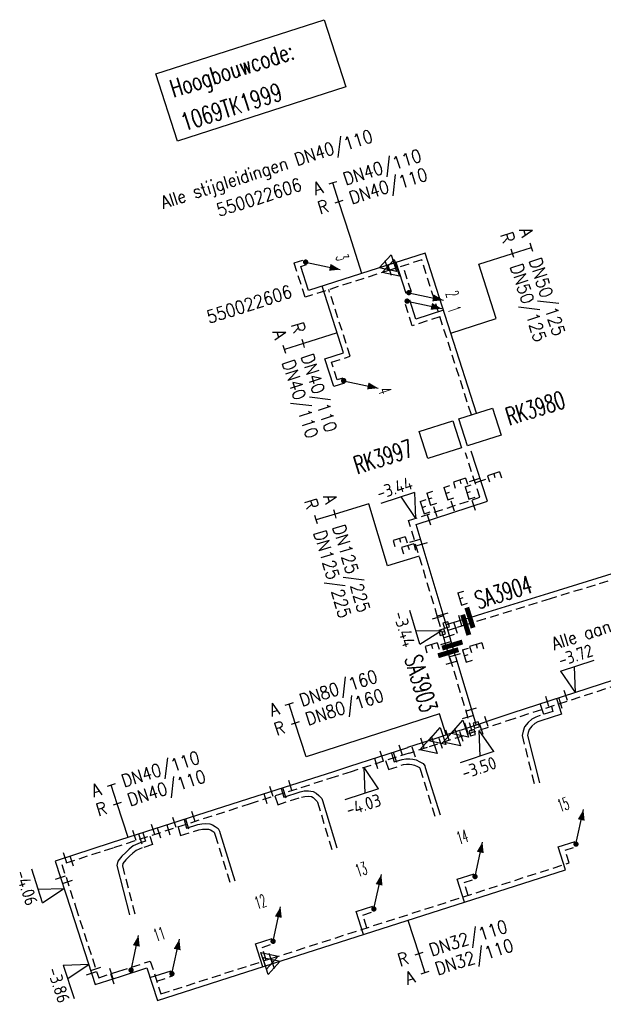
# Model space of a CAD drawing. Header units: millimetres. Extents: x 0 to 118212815, y 0 to 488348790.
# Tile 9 of 143: x 113734405 to 113775652, y 485756098 to 485825749. Entities that reach past the tile are written whole.
import ezdxf
from ezdxf.enums import TextEntityAlignment as Align

# ---------------------------------------------------------------- set-up
doc = ezdxf.new("R2010")
doc.units = ezdxf.units.MM
doc.header["$LTSCALE"] = 200
doc.linetypes.add('HIDDEN2', pattern=[4.7625, 3.175, -1.5875])
for name, color, linetype in [('WW-C-AFSLUITER', 7, 'Continuous'), ('WW-C-hoogbouw', 7, 'Continuous'), ('WW-C-KAST', 7, 'Continuous'), ('WW-C-mof', 7, 'Continuous'), ('WW-C-stijgstrang', 7, 'Continuous'), ('WW-C-tstuk', 7, 'Continuous'), ('WW-C-VERLOOP', 7, 'Continuous'), ('WW-I-diam', 7, 'Continuous'), ('WW-I-info', 7, 'Continuous'), ('WW-I-NAP', 7, 'Continuous'), ('WW-L-aanvoer', 3, 'Continuous'), ('WW-L-retour', 3, 'HIDDEN2')]:
    doc.layers.add(name, color=color, linetype=linetype)
doc.styles.add('DIN17', font='ROMANS.SHX', dxfattribs={"width": 0.9})
doc.styles.add('ISOCP', font='ISOCP.SHX')

# ---------------------------------------------------------------- blocks, each defined once
blk = doc.blocks.new('LR-VERL')
at = {"color": 0, "linetype": 'ByBlock', "lineweight": -2}
blk.add_lwpolyline([(1.08, 0), (-1.08, -1.25), (-1.08, 1.25)], close=True, dxfattribs=at)
blk = doc.blocks.new('LR-mof')
at = {"color": 0, "linetype": 'ByBlock', "lineweight": -2}
blk.add_line((0, -0.75), (0, 0.75), dxfattribs=at)
blk = doc.blocks.new('nap1')
at = {"color": 0, "linetype": 'Continuous', "lineweight": -3}
for p, q in [((-1, 3.5), (0, 0)), ((-1, 3.5), (4, 3.5)), ((1, 3.5), (0, 0))]:
    blk.add_line(p, q, dxfattribs=at)
at = {"color": 0, "linetype": 'Continuous', "lineweight": -3, "style": 'ISOCP'}
for tag, p in [('*1', (1.7, 5)), ('*2', (4, 1.5))]:
    blk.add_attdef(tag, text='', height=1.8, dxfattribs=at).set_placement(p, align=Align.MIDDLE)
blk = doc.blocks.new('nap2')
at = {"color": 0, "linetype": 'Continuous', "lineweight": -3}
for p, q in [((1, 3.5), (-4, 3.5)), ((-1, 3.5), (0, 0)), ((1, 3.5), (0, 0))]:
    blk.add_line(p, q, dxfattribs=at)
at = {"color": 0, "linetype": 'Continuous', "lineweight": -3, "style": 'ISOCP'}
for tag, p in [('*1', (-1.5, 5)), ('*2', (-4, 1.5))]:
    blk.add_attdef(tag, text='', height=1.8, dxfattribs=at).set_placement(p, align=Align.MIDDLE)
blk = doc.blocks.new('LR-DIAB2')
at = {"color": 0, "linetype": 'Continuous', "lineweight": -3}
blk.add_line((0, 5), (0, 7.8), dxfattribs=at)
at = {"color": 0, "lineweight": -3}
blk.add_line((0, 0), (0, 5), dxfattribs=at)
for points in [[(0.61, 7.8), (0, 7.8), (-0.61, 7.8)], [(0.61, 5), (0, 5), (-0.61, 5)]]:
    blk.add_lwpolyline(points, dxfattribs=at)
at = {"color": 1, "lineweight": -3, "style": 'DIN17', "width": 0.9}
for tag, p in [('*1', (-1.61, 7.8)), ('*2', (-1.61, 5.02))]:
    blk.add_attdef(tag, text='', height=1.8, dxfattribs=at).set_placement(p, align=Align.MIDDLE_RIGHT)
for tag, p in [('*11', (1.61, 7.8)), ('*12', (1.61, 5))]:
    blk.add_attdef(tag, text='', height=1.8, dxfattribs=at).set_placement(p, align=Align.MIDDLE_LEFT)
blk = doc.blocks.new('LR-mofD')
at = {"color": 0, "linetype": 'ByBlock', "lineweight": -2}
blk.add_line((0, -0.75), (0, 0.75), dxfattribs=at)
at = {"color": 1, "linetype": 'ByBlock', "lineweight": -3, "style": 'DIN17', "width": 0.9}
blk.add_attdef('*1', text='', height=1.8, dxfattribs=at).set_placement((0, 2), align=Align.MIDDLE)
blk = doc.blocks.new('LR-DIAO2')
at = {"color": 0, "lineweight": -3}
blk.add_line((0, 0), (0, -5), dxfattribs=at)
at = {"color": 0, "linetype": 'Continuous', "lineweight": -3}
blk.add_line((0, -5), (0, -7.8), dxfattribs=at)
at = {"color": 0, "lineweight": -3}
for points in [[(0.61, -5), (0, -5), (-0.61, -5)], [(0.61, -7.8), (0, -7.8), (-0.61, -7.8)]]:
    blk.add_lwpolyline(points, dxfattribs=at)
at = {"color": 1, "lineweight": -3, "style": 'DIN17', "width": 0.9}
for tag, p in [('*1', (-1.61, -5)), ('*2', (-1.61, -7.78))]:
    blk.add_attdef(tag, text='', height=1.8, dxfattribs=at).set_placement(p, align=Align.MIDDLE_RIGHT)
for tag, p in [('*11', (1.61, -5)), ('*12', (1.61, -7.8))]:
    blk.add_attdef(tag, text='', height=1.8, dxfattribs=at).set_placement(p, align=Align.MIDDLE_LEFT)
blk = doc.blocks.new('LR-styg')
at = {"color": 0, "lineweight": -3}
blk.add_line((0, 0), (2.5, 4.33), dxfattribs=at)
at = {"color": 0, "lineweight": -3, "const_width": 0.375}
blk.add_lwpolyline([(-0.19, 0, 1), (0.19, 0, 1)], format="xyb", close=True, dxfattribs=at)
at = {"color": 0, "lineweight": -3}
blk.add_solid([(2.5, 4.33), (1.32, 3.28), (2.18, 2.78)], dxfattribs=at)
at = {"color": 7, "linetype": 'ByBlock', "lineweight": -2, "style": 'DIN17', "width": 0.5}
blk.add_attdef('*1', text='', height=1.8, dxfattribs=at).set_placement((0, -2.5), align=Align.MIDDLE)
blk = doc.blocks.new('LR-hoogb')
at = {"color": 0, "linetype": 'ByBlock', "lineweight": -3}
blk.add_lwpolyline([(-12.5, 5), (12.5, 5), (12.5, -5), (-12.5, -5)], close=True, dxfattribs=at)
at = {"color": 7, "linetype": 'Continuous', "lineweight": -3, "style": 'DIN17', "width": 0.7}
blk.add_text('Hoogbouwcode:', height=2.5, dxfattribs=at).set_placement((-11.15, 1))
at = {"color": 0, "linetype": 'ByBlock', "lineweight": -3, "style": 'DIN17', "width": 0.7}
for tag, p in [('*1', (-11.15, -4)), ('*2', (-11.15, -9))]:
    blk.add_attdef(tag, p, '', height=2.5, dxfattribs=at)
blk = doc.blocks.new('LR-tso')
blk.add_lwpolyline([(-0.375, -0.375), (0.375, -0.375), (0.375, 0.375), (-0.375, 0.375)], close=True)
blk = doc.blocks.new('LR-AFS')
at = {"color": 0, "lineweight": -3, "const_width": 0.7}
blk.add_lwpolyline([(0, -1.5), (0, 1.5)], dxfattribs=at)
at = {"color": 7, "linetype": 'ByBlock', "lineweight": -2, "style": 'DIN17', "width": 0.9}
blk.add_attdef('*1', text='', height=2.5, dxfattribs=at).set_placement((0, 5), align=Align.MIDDLE)
at = {"color": 0, "linetype": 'ByBlock', "lineweight": -2, "style": 'DIN17', "width": 0.3, "flags": 1}
for tag, p in [('*2', (2.5, 1.5)), ('OCODE', (-7.5, -2.5)), ('NCODE', (-2.5, -2.5)), ('BC', (2.5, -2.5)), ('RK', (7.5, -2.5)), ('ST', (-7.5, -5)), ('VCODE', (-2.5, -5)), ('NIVO', (2.5, -5)), ('IMM', (7.5, -5)), ('FABR', (-7.5, -7.5)), ('TYPE', (-2.5, -7.5)), ('OPBOUW', (2.5, -7.5)), ('BEDIEN', (7.5, -7.5)), ('VERTR', (-7.5, -10)), ('OPBLEN', (-2.5, -10)), ('HULPST', (2.5, -10)), ('VERLSP', (7.5, -10)), ('DEKM', (-7.5, -12.5)), ('PDATUM', (-2.5, -12.5)), ('OPM', (2.5, -12.5)), ('BORD', (7.5, -12.5)), ('BORDL', (-7.5, -15)), ('BORDX', (-2.5, -15)), ('BORDY', (2.5, -15)), ('BORDZ', (7.5, -15))]:
    blk.add_attdef(tag, text='', height=1.8, dxfattribs=at).set_placement(p, align=Align.MIDDLE)
blk = doc.blocks.new('LR-kast')
at = {"color": 0, "linetype": 'ByBlock', "lineweight": -3}
blk.add_lwpolyline([(-2.5, 2), (2.5, 2), (2.5, -2), (-2.5, -2)], close=True, dxfattribs=at)
at = {"color": 7, "linetype": 'ByBlock', "lineweight": -3, "style": 'DIN17', "width": 0.7}
for tag, p in [('*1', (0, 5)), ('*2', (0, -5))]:
    blk.add_attdef(tag, text='', height=2.5, dxfattribs=at).set_placement(p, align=Align.MIDDLE)
at = {"color": 0, "linetype": 'ByBlock', "lineweight": -2, "style": 'DIN17', "width": 0.3, "flags": 1}
for tag, p in [('OCODE', (5, 1.25)), ('NCODE', (10, 1.25)), ('BC', (15, 1.25)), ('RK', (20, 1.25)), ('ST', (5, -1.25)), ('VCODE', (10, -1.25)), ('NIVO', (15, -1.25)), ('IMM', (20, -1.25))]:
    blk.add_attdef(tag, text='', height=1.8, dxfattribs=at).set_placement(p, align=Align.MIDDLE)
blk = doc.blocks.new('LR-hyp')
at = {"color": 7, "linetype": 'ByBlock', "lineweight": -3, "style": 'DIN17', "width": 0.9}
blk.add_attdef('*1', text='', height=1.8, dxfattribs=at).set_placement((0, 0), align=Align.MIDDLE)
at = {"color": 7, "linetype": 'ByBlock', "lineweight": -2, "style": 'DIN17', "width": 0.9, "flags": 1}
blk.add_attdef('*2', text='', height=1.8, dxfattribs=at).set_placement((0, -5), align=Align.MIDDLE)

msp = doc.modelspace()

# ---------------------------------------------------------------- linework, layer by layer
at = {"layer": 'WW-I-diam'}
for p, q in [((113758587, 485807800), (113757727, 485810483)), ((113768091, 485804604), (113766857, 485808454)), ((113764877, 485803573), (113768091, 485804604)), ((113760404, 485787118), (113759089, 485791496)), ((113762647, 485787792), (113760404, 485787118))]:
    msp.add_line(p, q, dxfattribs=at)
at = {"layer": 'WW-I-diam', "lineweight": -3}
for p, q in [((113764065, 485776644), (113754653, 485773613)), ((113764553, 485775151), (113764065, 485776644))]:
    msp.add_line(p, q, dxfattribs=at)
at = {"layer": 'WW-L-aanvoer'}
for p, q in [((113763062, 485809234), (113760330, 485808358)), ((113766691, 485797912), (113763062, 485809234)), ((113754281, 485808297), (113754672, 485808422)), ((113754827, 485806594), (113754281, 485808297)), ((113760330, 485808358), (113754827, 485806594)), ((113761725, 485806380), (113761020, 485808579)), ((113757288, 485802187), (113755778, 485806899)), ((113762392, 485804576), (113761969, 485805898)), ((113764354, 485805205), (113762392, 485804576)), ((113755973, 485801766), (113757288, 485802187)), ((113756606, 485799791), (113755973, 485801766)), ((113757358, 485800032), (113756606, 485799791)), ((113767472, 485791689), (113766314, 485795233)), ((113762416, 485790036), (113767472, 485791689)), ((113764327, 485783678), (113762416, 485790036)), ((113779501, 485787545), (113771776, 485785158)), ((113771776, 485785158), (113767190, 485783745)), ((113764704, 485782421), (113764327, 485783678)), ((113767190, 485783745), (113766227, 485783447)), ((113765637, 485783265), (113764551, 485782930)), ((113766227, 485783447), (113765637, 485783265)), ((113764825, 485782020), (113764704, 485782421)), ((113764978, 485781510), (113764825, 485782020)), ((113765217, 485780713), (113764978, 485781510)), ((113765217, 485780713), (113766677, 485775855)), ((113772468, 485767243), (113773658, 485767625)), ((113772990, 485765619), (113772468, 485767243)), ((113752288, 485758973), (113772990, 485765619)), ((113765331, 485764952), (113766521, 485765334)), ((113765853, 485763328), (113765331, 485764952)), ((113758181, 485762657), (113759370, 485763039)), ((113758702, 485761032), (113758181, 485762657)), ((113751059, 485760371), (113752249, 485760753)), ((113751581, 485758746), (113751059, 485760371)), ((113741525, 485758076), (113743389, 485758676)), ((113743389, 485758676), (113744133, 485756356)), ((113744133, 485756356), (113752288, 485758973)), ((113743611, 485757984), (113745099, 485758461))]:
    msp.add_line(p, q, dxfattribs=at)
at = {"layer": 'WW-L-aanvoer', "lineweight": -3}
for p, q in [((113778389, 485779694), (113769192, 485776699)), ((113772351, 485777728), (113772705, 485776616)), ((113769192, 485776699), (113765600, 485775493)), ((113770822, 485775962), (113770612, 485775780)), ((113771037, 485776070), (113770822, 485775962)), ((113771248, 485776152), (113771037, 485776070)), ((113772705, 485776616), (113771248, 485776152)), ((113765413, 485775432), (113763808, 485774908)), ((113765600, 485775493), (113765413, 485775432)), ((113770346, 485775327), (113770302, 485775122)), ((113770418, 485775535), (113770346, 485775327)), ((113770612, 485775780), (113770418, 485775535)), ((113763808, 485774908), (113761805, 485774253)), ((113770302, 485775122), (113771144, 485771771)), ((113761812, 485774232), (113757718, 485772914)), ((113761805, 485774253), (113761812, 485774232)), ((113760677, 485773867), (113760876, 485773243)), ((113760876, 485773243), (113761444, 485773424)), ((113761444, 485773424), (113761706, 485773464)), ((113761706, 485773464), (113761970, 485773470)), ((113761970, 485773470), (113762199, 485773437)), ((113762199, 485773437), (113762430, 485773380)), ((113762430, 485773380), (113762680, 485773256)), ((113762680, 485773256), (113762932, 485773127)), ((113756588, 485772550), (113750585, 485770642)), ((113757718, 485772914), (113756588, 485772550)), ((113762932, 485773127), (113763033, 485772962)), ((113763033, 485772962), (113763068, 485772852)), ((113763068, 485772852), (113764119, 485769512)), ((113752876, 485771371), (113753072, 485770755)), ((113753072, 485770755), (113754228, 485771123)), ((113754228, 485771123), (113754519, 485771187)), ((113754519, 485771187), (113754807, 485771200)), ((113754807, 485771200), (113755147, 485771157)), ((113755147, 485771157), (113755365, 485771032)), ((113750585, 485770642), (113740873, 485767516)), ((113755365, 485771032), (113755543, 485770868)), ((113755543, 485770868), (113755664, 485770750)), ((113755664, 485770750), (113755770, 485770648)), ((113755770, 485770648), (113755814, 485770514)), ((113755814, 485770514), (113756830, 485767163)), ((113746022, 485769173), (113746203, 485768564)), ((113746203, 485768564), (113746983, 485768813)), ((113746983, 485768813), (113747279, 485768855)), ((113747279, 485768855), (113747566, 485768877)), ((113747566, 485768877), (113747834, 485768859)), ((113747834, 485768859), (113748038, 485768789)), ((113748038, 485768789), (113748211, 485768686)), ((113748211, 485768686), (113748437, 485768533)), ((113748437, 485768533), (113748523, 485768354)), ((113748523, 485768354), (113748578, 485768184)), ((113743306, 485767641), (113742928, 485767520)), ((113743116, 485768238), (113743306, 485767641)), ((113748578, 485768184), (113749613, 485764840)), ((113740873, 485767516), (113736908, 485766234)), ((113742141, 485767068), (113741906, 485766847)), ((113742425, 485767312), (113742141, 485767068)), ((113742928, 485767520), (113742425, 485767312)), ((113736908, 485766234), (113738008, 485762834)), ((113741336, 485766231), (113741281, 485765910)), ((113741621, 485766568), (113741336, 485766231)), ((113741906, 485766847), (113741621, 485766568)), ((113741281, 485765910), (113742174, 485762418)), ((113738008, 485762834), (113739743, 485757496)), ((113739743, 485757496), (113741525, 485758076))]:
    msp.add_line(p, q, dxfattribs=at)
at = {"layer": 'WW-L-retour'}
for p, q in [((113753803, 485808543), (113754556, 485808784)), ((113762816, 485808756), (113760549, 485808030)), ((113766329, 485797796), (113762816, 485808756)), ((113754581, 485806117), (113753803, 485808543)), ((113760549, 485808030), (113754581, 485806117)), ((113762087, 485806496), (113761498, 485808333)), ((113757766, 485801942), (113756256, 485806653)), ((113762146, 485804098), (113761607, 485805782)), ((113764108, 485804727), (113762146, 485804098)), ((113756451, 485801520), (113757766, 485801942)), ((113756852, 485800269), (113756451, 485801520)), ((113757242, 485800394), (113756852, 485800269)), ((113766936, 485791961), (113765910, 485795101)), ((113761890, 485790311), (113766936, 485791961)), ((113763942, 485783482), (113761890, 485790311)), ((113779619, 485787162), (113771894, 485784776)), ((113771894, 485784776), (113767308, 485783363)), ((113764422, 485781884), (113763942, 485783482)), ((113765930, 485782937), (113765282, 485782737)), ((113767308, 485783363), (113765930, 485782937)), ((113765282, 485782737), (113764260, 485782421)), ((113764535, 485781507), (113764422, 485781884)), ((113764696, 485780971), (113764535, 485781507)), ((113764875, 485780377), (113764696, 485780971)), ((113764810, 485780591), (113766396, 485775312)), ((113772946, 485766998), (113773774, 485767263)), ((113773235, 485766097), (113772946, 485766998)), ((113752162, 485759332), (113773235, 485766097)), ((113765809, 485764707), (113766637, 485764972)), ((113766098, 485763806), (113765809, 485764707)), ((113758659, 485762411), (113759486, 485762677)), ((113758948, 485761510), (113758659, 485762411)), ((113751537, 485760125), (113752365, 485760391)), ((113751826, 485759224), (113751537, 485760125)), ((113744379, 485756834), (113752162, 485759332)), ((113741409, 485758437), (113743634, 485759154)), ((113743634, 485759154), (113744379, 485756834)), ((113744089, 485757738), (113745215, 485758100))]:
    msp.add_line(p, q, dxfattribs=at)
at = {"layer": 'WW-L-retour', "lineweight": -3}
for p, q in [((113778519, 485779289), (113769324, 485776295)), ((113772090, 485776819), (113771121, 485776510)), ((113771981, 485777161), (113772090, 485776819)), ((113769324, 485776295), (113765762, 485775099)), ((113770337, 485776044), (113770080, 485775721)), ((113770609, 485776280), (113770337, 485776044)), ((113770882, 485776417), (113770609, 485776280)), ((113771121, 485776510), (113770882, 485776417)), ((113769979, 485775429), (113769912, 485775116)), ((113770080, 485775721), (113769979, 485775429)), ((113764846, 485774800), (113763196, 485774261)), ((113765762, 485775099), (113764846, 485774800)), ((113769912, 485775116), (113770775, 485771678)), ((113761931, 485773871), (113757835, 485772552)), ((113761938, 485773850), (113761931, 485773871)), ((113763196, 485774261), (113761938, 485773850)), ((113760270, 485773336), (113760468, 485772714)), ((113757835, 485772552), (113756704, 485772188)), ((113760468, 485772714), (113761531, 485773053)), ((113761531, 485773053), (113761739, 485773085)), ((113761739, 485773085), (113761947, 485773090)), ((113761947, 485773090), (113762126, 485773064)), ((113762126, 485773064), (113762299, 485773021)), ((113762299, 485773021), (113762509, 485772917)), ((113762509, 485772917), (113762663, 485772838)), ((113762663, 485772838), (113762685, 485772802)), ((113762685, 485772802), (113762706, 485772736)), ((113762706, 485772736), (113763757, 485769398)), ((113756704, 485772188), (113750701, 485770281)), ((113752446, 485770835), (113752642, 485770219)), ((113752642, 485770219), (113754326, 485770756)), ((113754326, 485770756), (113754569, 485770808)), ((113754569, 485770808), (113754792, 485770819)), ((113754792, 485770819), (113755024, 485770790)), ((113755024, 485770790), (113755139, 485770723)), ((113755139, 485770723), (113755282, 485770592)), ((113755282, 485770592), (113755400, 485770477)), ((113755400, 485770477), (113755438, 485770441)), ((113755438, 485770441), (113755451, 485770401)), ((113755451, 485770401), (113756466, 485767053)), ((113750701, 485770281), (113740990, 485767154)), ((113745596, 485768637), (113745777, 485768030)), ((113745777, 485768030), (113747068, 485768441)), ((113747068, 485768441), (113747320, 485768477)), ((113747320, 485768477), (113747568, 485768496)), ((113747568, 485768496), (113747758, 485768483)), ((113747758, 485768483), (113747878, 485768443)), ((113747878, 485768443), (113748007, 485768365)), ((113748007, 485768365), (113748139, 485768276)), ((113743593, 485767992), (113743784, 485767394)), ((113748139, 485768276), (113748170, 485768213)), ((113748170, 485768213), (113748216, 485768070)), ((113748216, 485768070), (113749250, 485764727)), ((113740990, 485767154), (113737386, 485765989)), ((113742626, 485766984), (113742395, 485766785)), ((113743059, 485767163), (113742626, 485766984)), ((113743784, 485767394), (113743059, 485767163)), ((113741900, 485766309), (113741693, 485766065)), ((113742170, 485766573), (113741900, 485766309)), ((113742395, 485766785), (113742170, 485766573)), ((113737386, 485765989), (113738370, 485762951)), ((113741693, 485766065), (113741662, 485765884)), ((113741662, 485765884), (113742554, 485762431)), ((113738370, 485762951), (113739987, 485757975)), ((113739987, 485757975), (113741409, 485758437))]:
    msp.add_line(p, q, dxfattribs=at)

# ---------------------------------------------------------------- block references
at = {"layer": 'WW-C-AFSLUITER', "linetype": 'Continuous'}
ref = msp.add_blockref('LR-AFS', (113766227, 485783447), dxfattribs=dict(at, xscale=500, yscale=500, zscale=500, rotation=17.1685))
ref.add_attrib('*1', 'SA3904', dxfattribs={"layer": '0', "color": 7, "linetype": 'ByBlock', "lineweight": -2, "height": 1250, "rotation": 17.1685, "style": 'DIN17', "width": 0.65}).set_placement((113768587, 485785251), align=Align.MIDDLE)
at = {"layer": 'WW-C-AFSLUITER', "linetype": 'Continuous', "xscale": 500, "yscale": 500, "zscale": 500}
for p, rotation in [((113765930, 485782937), 17.1685), ((113764696, 485780971), 286.722)]:
    msp.add_blockref('LR-AFS', p, dxfattribs=dict(at, rotation=rotation))
at = {"layer": 'WW-C-AFSLUITER', "linetype": 'Continuous'}
ref = msp.add_blockref('LR-AFS', (113764978, 485781510), dxfattribs=dict(at, xscale=500, yscale=500, zscale=500, rotation=286.722))
ref.add_attrib('*1', 'SA3903', dxfattribs={"layer": '0', "color": 7, "linetype": 'ByBlock', "lineweight": -2, "height": 1250, "rotation": 286.722, "style": 'DIN17', "width": 0.65}).set_placement((113762777, 485778795), align=Align.MIDDLE)
at = {"layer": 'WW-C-hoogbouw', "linetype": 'Continuous'}
ref = msp.add_blockref('LR-hoogb', (113750735, 485821458), dxfattribs=dict(at, xscale=500.0000000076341, yscale=500.0000000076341, zscale=500.0000000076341, rotation=17.79662236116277))
ref.add_attrib('*1', '1069TK1999', (113746039, 485817850), dxfattribs={"layer": '0', "color": 7, "linetype": 'ByBlock', "lineweight": -3, "height": 1250, "rotation": 17.79662, "style": 'DIN17', "width": 0.7})
at = {"layer": 'WW-C-KAST', "linetype": 'Continuous'}
ref = msp.add_blockref('LR-kast', (113766928, 485796938), dxfattribs=dict(at, xscale=500.0000000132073, yscale=500.0000000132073, zscale=500.0000000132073, rotation=17.831815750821))
ref.add_attrib('*1', 'RK3980', dxfattribs={"layer": '0', "color": 7, "linetype": 'ByBlock', "lineweight": -3, "height": 1250, "rotation": 17.83182, "style": 'DIN17', "width": 0.65}).set_placement((113770849, 485798271), align=Align.MIDDLE)
ref = msp.add_blockref('LR-kast', (113764143, 485796042), dxfattribs=dict(at, xscale=500.0000000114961, yscale=499.9999999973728, zscale=500, rotation=17.83181575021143))
ref.add_attrib('*1', 'RK3997', dxfattribs={"layer": '0', "color": 7, "linetype": 'ByBlock', "lineweight": -3, "height": 1250, "rotation": 17.83182, "style": 'DIN17', "width": 0.65}).set_placement((113760101, 485794829), align=Align.MIDDLE)
at = {"layer": 'WW-C-mof'}
for p, xscale, yscale, zscale, rotation in [((113760330, 485808358), 500, 500, 500, 197.7725), ((113760549, 485808030), 500, 500, 500, 197.7725), ((113752162, 485759332), 499.9999999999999, 499.9999999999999, 499.9999999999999, 17.79660000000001), ((113752288, 485758973), 499.9999999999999, 499.9999999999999, 499.9999999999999, 17.79660000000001)]:
    msp.add_blockref('LR-mof', p, dxfattribs=dict(at, xscale=xscale, yscale=yscale, zscale=zscale, rotation=rotation))
at = {"layer": 'WW-C-mof', "linetype": 'Continuous'}
ref = msp.add_blockref('LR-mofD', (113766537, 485793183), dxfattribs=dict(at, xscale=500, yscale=500, zscale=500, rotation=108.0995277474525))
ref.add_attrib('*1', 'E', dxfattribs={"layer": '0', "color": 1, "linetype": 'ByBlock', "lineweight": -3, "height": 900, "rotation": 288.09953, "style": 'DIN17', "width": 0.9}).set_placement((113765541, 485793002), align=Align.MIDDLE)
for p, xscale, yscale, zscale, rotation in [((113767000, 485793135), 500, 500, 500, 288.0995), ((113765009, 485791331), 500, 500, 500, 18.09952773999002), ((113766512, 485791375), 499.9999999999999, 499.9999999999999, 499.9999999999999, 18.0995), ((113763803, 485790937), 499.9999999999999, 499.9999999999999, 499.9999999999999, 18.09952774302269), ((113763342, 485790339), 500.0000000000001, 500.0000000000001, 500.0000000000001, 18.09952774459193)]:
    msp.add_blockref('LR-mofD', p, dxfattribs=dict(at, xscale=xscale, yscale=yscale, zscale=zscale, rotation=rotation)).add_auto_attribs({'*1': 'E'})
ref = msp.add_blockref('LR-mofD', (113762320, 485788880), dxfattribs=dict(at, xscale=500.0000000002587, yscale=500.0000000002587, zscale=500.0000000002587, rotation=106.721931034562))
ref.add_attrib('*1', 'E', dxfattribs={"layer": '0', "color": 1, "linetype": 'ByBlock', "lineweight": -3, "height": 900, "rotation": 286.72193, "style": 'DIN17', "width": 0.9}).set_placement((113761276, 485788855), align=Align.MIDDLE)
ref = msp.add_blockref('LR-mofD', (113762836, 485788638), dxfattribs=dict(at, xscale=500.0000000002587, yscale=500.0000000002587, zscale=500.0000000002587, rotation=106.721931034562))
ref.add_attrib('*1', 'E', dxfattribs={"layer": '0', "color": 1, "linetype": 'ByBlock', "lineweight": -3, "height": 900, "rotation": 286.72193, "style": 'DIN17', "width": 0.9}).set_placement((113761879, 485788350), align=Align.MIDDLE)
ref = msp.add_blockref('LR-mofD', (113765542, 485783236), dxfattribs=dict(at, xscale=500, yscale=500, zscale=500, rotation=17.1685))
ref.add_attrib('*1', 'E', dxfattribs={"layer": '0', "color": 1, "linetype": 'ByBlock', "lineweight": -3, "height": 900, "rotation": 17.1685, "style": 'DIN17', "width": 0.9}).set_placement((113765677, 485784826), align=Align.MIDDLE)
for p, xscale, yscale, zscale, rotation in [((113764327, 485783678), 500, 500, 500, 286.722), ((113763942, 485783482), 500, 500, 500, 286.722), ((113765191, 485780802), 500, 500, 500, 286.722), ((113764910, 485780260), 500, 500, 500, 286.722), ((113766341, 485776972), 500, 500, 500, 286.722), ((113766065, 485776415), 500, 500, 500, 286.722), ((113765991, 485775624), 500.0000000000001, 500.0000000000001, 500.0000000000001, 18.567), ((113767405, 485776099), 500.0000000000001, 500.0000000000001, 500.0000000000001, 18.567), ((113765624, 485775047), 500, 500, 500, 18.0866), ((113767046, 485775530), 499.9999999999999, 499.9999999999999, 499.9999999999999, 18.569)]:
    msp.add_blockref('LR-mof', p, dxfattribs=dict(at, xscale=xscale, yscale=yscale, zscale=zscale, rotation=rotation))
ref = msp.add_blockref('LR-mofD', (113765204, 485782713), dxfattribs=dict(at, xscale=499.9999999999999, yscale=499.9999999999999, zscale=499.9999999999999, rotation=197.1685))
ref.add_attrib('*1', 'E', dxfattribs={"layer": '0', "color": 1, "linetype": 'ByBlock', "lineweight": -3, "height": 900, "rotation": 17.1685, "style": 'DIN17', "width": 0.9}).set_placement((113766016, 485780788), align=Align.MIDDLE)
ref = msp.add_blockref('LR-mofD', (113764782, 485782162), dxfattribs=dict(at, xscale=500, yscale=500, zscale=500, rotation=286.722))
ref.add_attrib('*1', 'E', dxfattribs={"layer": '0', "color": 1, "linetype": 'ByBlock', "lineweight": -3, "height": 900, "rotation": 286.722, "style": 'DIN17', "width": 0.9}).set_placement((113766690, 485781364), align=Align.MIDDLE)
ref = msp.add_blockref('LR-mofD', (113764497, 485781633), dxfattribs=dict(at, xscale=499.9999999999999, yscale=499.9999999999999, zscale=499.9999999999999, rotation=106.722))
ref.add_attrib('*1', 'E', dxfattribs={"layer": '0', "color": 1, "linetype": 'ByBlock', "lineweight": -3, "height": 900, "rotation": 286.722, "style": 'DIN17', "width": 0.9}).set_placement((113763540, 485781345), align=Align.MIDDLE)
at = {"layer": 'WW-C-mof', "linetype": 'Continuous', "lineweight": -3}
for p, xscale, yscale, zscale, rotation in [((113773008, 485777942), 500, 500, 500, 18.0349), ((113771698, 485777515), 500, 500, 500, 18.0349), ((113772639, 485777375), 500, 500, 500, 18.0349), ((113771325, 485776947), 500, 500, 500, 18.0349), ((113760006, 485773651), 500, 500, 500, 17.8518), ((113760944, 485773553), 500, 500, 500, 17.8518), ((113761350, 485774083), 500, 500, 500, 17.8518), ((113759609, 485773123), 500, 500, 500, 17.8518), ((113753532, 485771579), 500, 500, 500, 17.62690000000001), ((113752200, 485771156), 500, 500, 500, 17.62690000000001), ((113753120, 485771049), 500, 500, 500, 17.62690000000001), ((113751786, 485770625), 500, 500, 500, 17.62690000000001), ((113746682, 485769386), 499.9999999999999, 499.9999999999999, 499.9999999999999, 17.84680000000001), ((113745351, 485768957), 499.9999999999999, 499.9999999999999, 499.9999999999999, 17.84680000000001), ((113746252, 485768848), 499.9999999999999, 499.9999999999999, 499.9999999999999, 17.84680000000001), ((113742516, 485768044), 499.9999999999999, 499.9999999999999, 499.9999999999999, 17.84680000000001), ((113743835, 485768469), 499.9999999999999, 499.9999999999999, 499.9999999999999, 17.84680000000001), ((113744266, 485768211), 499.9999999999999, 499.9999999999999, 499.9999999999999, 17.84680000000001), ((113744934, 485768424), 499.9999999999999, 499.9999999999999, 499.9999999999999, 17.84680000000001), ((113742943, 485767783), 499.9999999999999, 499.9999999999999, 499.9999999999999, 17.84680000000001), ((113737617, 485766463), 500, 500, 500, 17.9114), ((113738098, 485766219), 500, 500, 500, 17.9114), ((113737286, 485765064), 500.0000000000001, 500.0000000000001, 500.0000000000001, 287.9399), ((113737781, 485764769), 500.0000000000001, 500.0000000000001, 500.0000000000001, 287.9399), ((113739783, 485758603), 500, 500, 500, 288.0021), ((113740885, 485758267), 500, 500, 500, 18.0315), ((113739481, 485758302), 500, 500, 500, 288.0021), ((113740955, 485757890), 500, 500, 500, 18.0315)]:
    msp.add_blockref('LR-mof', p, dxfattribs=dict(at, xscale=xscale, yscale=yscale, zscale=zscale, rotation=rotation))
at = {"layer": 'WW-C-mof', "lineweight": -3, "xscale": 500, "yscale": 500, "zscale": 500}
for p, rotation in [((113764608, 485775169), 198.0849), ((113762858, 485774597), 198.0849), ((113764147, 485774571), 198.0866), ((113762245, 485773950), 198.0866)]:
    msp.add_blockref('LR-mof', p, dxfattribs=dict(at, rotation=rotation))
at = {"layer": 'WW-C-stijgstrang', "linetype": 'Continuous'}
ref = msp.add_blockref('LR-styg', (113754614, 485808603), dxfattribs=dict(at, xscale=499.9999999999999, yscale=499.9999999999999, zscale=499.9999999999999, rotation=287.7724833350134))
ref.add_attrib('*1', '3', dxfattribs={"layer": '0', "color": 1, "linetype": 'ByBlock', "lineweight": -2, "height": 900, "rotation": 287.77248, "style": 'DIN17', "width": 0.5}).set_placement((113757205, 485808940), align=Align.MIDDLE)
ref = msp.add_blockref('LR-styg', (113761788, 485805840), dxfattribs=dict(at, xscale=499.9999999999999, yscale=499.9999999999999, zscale=499.9999999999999, rotation=287.7724833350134))
ref.add_attrib('*1', '1', dxfattribs={"layer": '0', "color": 1, "linetype": 'ByBlock', "lineweight": -2, "height": 900, "rotation": 287.77248, "style": 'DIN17', "width": 0.5}).set_placement((113765131, 485805261), align=Align.MIDDLE)
ref = msp.add_blockref('LR-styg', (113761906, 485806438), dxfattribs=dict(at, xscale=499.9999999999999, yscale=499.9999999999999, zscale=499.9999999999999, rotation=287.7724833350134))
ref.add_attrib('*1', '2', dxfattribs={"layer": '0', "color": 1, "linetype": 'ByBlock', "lineweight": -2, "height": 900, "rotation": 287.77248, "style": 'DIN17', "width": 0.5}).set_placement((113764986, 485806338), align=Align.MIDDLE)
ref = msp.add_blockref('LR-styg', (113757300, 485800213), dxfattribs=dict(at, xscale=499.9999999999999, yscale=499.9999999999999, zscale=499.9999999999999, rotation=287.7724833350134))
ref.add_attrib('*1', '4', dxfattribs={"layer": '0', "color": 1, "linetype": 'ByBlock', "lineweight": -2, "height": 900, "rotation": 287.77248, "style": 'DIN17', "width": 0.5}).set_placement((113760211, 485799496), align=Align.MIDDLE)
ref = msp.add_blockref('LR-styg', (113773723, 485767426), dxfattribs=dict(at, xscale=500.000000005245, yscale=500.000000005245, zscale=500.000000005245, rotation=17.7965994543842))
ref.add_attrib('*1', '15', dxfattribs={"layer": '0', "color": 1, "linetype": 'ByBlock', "lineweight": -2, "height": 900, "rotation": 17.7966, "style": 'DIN17', "width": 0.5}).set_placement((113772823, 485770231), align=Align.MIDDLE)
ref = msp.add_blockref('LR-styg', (113766586, 485765135), dxfattribs=dict(at, xscale=500.000000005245, yscale=500.000000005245, zscale=500.000000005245, rotation=17.7965994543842))
ref.add_attrib('*1', '14', dxfattribs={"layer": '0', "color": 1, "linetype": 'ByBlock', "lineweight": -2, "height": 900, "rotation": 17.7966, "style": 'DIN17', "width": 0.5}).set_placement((113765686, 485767940), align=Align.MIDDLE)
ref = msp.add_blockref('LR-styg', (113759436, 485762840), dxfattribs=dict(at, xscale=500.000000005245, yscale=500.000000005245, zscale=500.000000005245, rotation=17.7965994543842))
ref.add_attrib('*1', '13', dxfattribs={"layer": '0', "color": 1, "linetype": 'ByBlock', "lineweight": -2, "height": 900, "rotation": 17.7966, "style": 'DIN17', "width": 0.5}).set_placement((113758536, 485765644), align=Align.MIDDLE)
ref = msp.add_blockref('LR-styg', (113752314, 485760554), dxfattribs=dict(at, xscale=500.000000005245, yscale=500.000000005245, zscale=500.000000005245, rotation=17.7965994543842))
ref.add_attrib('*1', '12', dxfattribs={"layer": '0', "color": 1, "linetype": 'ByBlock', "lineweight": -2, "height": 900, "rotation": 17.7966, "style": 'DIN17', "width": 0.5}).set_placement((113751414, 485763358), align=Align.MIDDLE)
ref = msp.add_blockref('LR-styg', (113745165, 485758263), dxfattribs=dict(at, xscale=500.000000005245, yscale=500.000000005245, zscale=500.000000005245, rotation=17.7965994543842))
ref.add_attrib('*1', '11', dxfattribs={"layer": '0', "color": 1, "linetype": 'ByBlock', "lineweight": -2, "height": 900, "rotation": 17.7966, "style": 'DIN17', "width": 0.5}).set_placement((113744266, 485761064), align=Align.MIDDLE)
at = {"layer": 'WW-C-stijgstrang', "linetype": 'Continuous', "xscale": 500.000000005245, "yscale": 500.000000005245, "zscale": 500.000000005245, "rotation": 17.7965994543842}
msp.add_blockref('LR-styg', (113742276, 485758518), dxfattribs=at)
at = {"layer": 'WW-C-tstuk', "linetype": 'Continuous'}
for p, xscale, yscale, zscale, rotation in [((113764551, 485782930), 500, 500, 500, 17.1685), ((113764260, 485782421), 499.9999999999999, 499.9999999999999, 499.9999999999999, 106.722), ((113766677, 485775855), 499.9999999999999, 499.9999999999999, 499.9999999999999, 106.722), ((113766396, 485775312), 499.9999999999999, 499.9999999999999, 499.9999999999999, 106.722)]:
    msp.add_blockref('LR-tso', p, dxfattribs=dict(at, xscale=xscale, yscale=yscale, zscale=zscale, rotation=rotation))
at = {"layer": 'WW-C-VERLOOP', "linetype": 'Continuous'}
for p, xscale, yscale, zscale, rotation in [((113760330, 485808358), 500, 500, 500, 197.7725), ((113760549, 485808030), 500, 500, 500, 197.7725), ((113752162, 485759332), 499.9999999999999, 499.9999999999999, 499.9999999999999, 17.79660000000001), ((113752288, 485758973), 499.9999999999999, 499.9999999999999, 499.9999999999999, 17.79660000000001)]:
    msp.add_blockref('LR-VERL', p, dxfattribs=dict(at, xscale=xscale, yscale=yscale, zscale=zscale, rotation=rotation))
at = {"layer": 'WW-C-VERLOOP', "linetype": 'Continuous', "lineweight": -3, "xscale": 500, "yscale": 500, "zscale": 500}
for p, rotation in [((113765413, 485775432), 198.0849), ((113763808, 485774908), 198.0849), ((113764846, 485774800), 198.0866), ((113763196, 485774261), 198.0866)]:
    msp.add_blockref('LR-VERL', p, dxfattribs=dict(at, rotation=rotation))
at = {"layer": 'WW-I-diam', "linetype": 'Continuous'}
for name, p, xscale, yscale, zscale, rotation, values in [('LR-DIAB2', (113757727, 485810483), 500, 500, 500, 17.77251851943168, {'*1': 'A', '*11': 'DN40/110', '*2': 'R', '*12': 'DN40/110'}), ('LR-DIAB2', (113766857, 485808454), 500, 500, 500, 287.7724833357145, {'*1': 'A', '*11': 'DN50/125', '*2': 'R', '*12': 'DN50/125'}), ('LR-DIAO2', (113756833, 485803606), 500, 500, 500, 287.7724833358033, {'*1': 'R', '*11': 'DN40/110', '*2': 'A', '*12': 'DN40/110'}), ('LR-DIAO2', (113759089, 485791496), 500.0000000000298, 500.0000000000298, 500.0000000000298, 286.7219587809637, {'*1': 'A', '*11': 'DN125/225', '*2': 'R', '*12': 'DN125/225'}), ('LR-DIAO2', (113761847, 485762042), 500.0000000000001, 500.0000000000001, 500.0000000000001, 17.79659945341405, {'*1': 'R', '*11': 'DN32/110', '*2': 'A', '*12': 'DN32/110'})]:
    msp.add_blockref(name, p, dxfattribs=dict(at, xscale=xscale, yscale=yscale, zscale=zscale, rotation=rotation)).add_auto_attribs(values)
at = {"layer": 'WW-I-diam', "linetype": 'Continuous', "lineweight": -3}
for p, xscale, yscale, zscale, rotation, values in [((113754653, 485773613), 499.9999999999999, 499.9999999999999, 499.9999999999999, 18.08486372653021, {'*1': 'A', '*11': 'DN80/160', '*2': 'R', '*12': 'DN80/160'}), ((113742061, 485767898), 500.0000000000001, 500.0000000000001, 500.0000000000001, 17.84676547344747, {'*1': 'A', '*11': 'DN40/110', '*2': 'R', '*12': 'DN40/110'})]:
    msp.add_blockref('LR-DIAB2', p, dxfattribs=dict(at, xscale=xscale, yscale=yscale, zscale=zscale, rotation=rotation)).add_auto_attribs(values)
at = {"layer": 'WW-I-info', "linetype": 'Continuous'}
ref = msp.add_blockref('LR-hyp', (113751319, 485813187), dxfattribs=dict(at, xscale=500, yscale=500, zscale=500, rotation=17.7725))
ref.add_attrib('*1', '550022606', dxfattribs={"layer": '0', "color": 0, "linetype": 'ByBlock', "lineweight": -3, "height": 900, "rotation": 17.7725, "style": 'DIN17', "width": 0.9}).set_placement((113751319, 485813187), align=Align.MIDDLE)
ref = msp.add_blockref('LR-hyp', (113750625, 485805622), dxfattribs=dict(at, xscale=500, yscale=500, zscale=500, rotation=17.7725))
ref.add_attrib('*1', '550022606', dxfattribs={"layer": '0', "color": 0, "linetype": 'ByBlock', "lineweight": -3, "height": 900, "rotation": 17.7725, "style": 'DIN17', "width": 0.9}).set_placement((113750625, 485805622), align=Align.MIDDLE)
at = {"layer": 'WW-I-NAP', "linetype": 'Continuous'}
ref = msp.add_blockref('nap2', (113762385, 485790473), dxfattribs=dict(at, xscale=499.9999999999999, yscale=499.9999999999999, zscale=499.9999999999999, rotation=18.09952774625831))
ref.add_attrib('*1', '-3.44', dxfattribs={"layer": '0', "color": 1, "linetype": 'Continuous', "lineweight": -3, "height": 900, "rotation": 18.09953, "style": 'ISOCP'}).set_placement((113760895, 485792616), align=Align.MIDDLE)
ref = msp.add_blockref('nap1', (113764222, 485782548), dxfattribs=dict(at, xscale=500.0000000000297, yscale=500.0000000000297, zscale=500.0000000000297, rotation=106.7219587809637))
ref.add_attrib('*1', '-3.44', dxfattribs={"layer": '0', "color": 1, "linetype": 'Continuous', "lineweight": -3, "height": 900, "rotation": 286.72196, "style": 'ISOCP'}).set_placement((113761583, 485782643), align=Align.MIDDLE)
at = {"layer": 'WW-I-NAP', "linetype": 'Continuous', "lineweight": -3}
ref = msp.add_blockref('nap1', (113773656, 485778153), dxfattribs=dict(at, xscale=500, yscale=500, zscale=500, rotation=18.03488285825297))
ref.add_attrib('*1', '-3.72', dxfattribs={"layer": '0', "color": 1, "linetype": 'Continuous', "lineweight": -3, "height": 900, "rotation": 18.03488, "style": 'ISOCP'}).set_placement((113773691, 485780793), align=Align.MIDDLE)
at = {"layer": 'WW-I-NAP', "linetype": 'Continuous'}
ref = msp.add_blockref('nap1', (113766875, 485775473), dxfattribs=dict(at, xscale=499.9999999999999, yscale=499.9999999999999, zscale=499.9999999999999, rotation=198.5690286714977))
ref.add_attrib('*1', '-3.50', dxfattribs={"layer": '0', "color": 1, "linetype": 'Continuous', "lineweight": -3, "height": 900, "rotation": 18.56903, "style": 'ISOCP'}).set_placement((113766865, 485772832), align=Align.MIDDLE)
at = {"layer": 'WW-I-NAP', "linetype": 'Continuous', "lineweight": -3}
ref = msp.add_blockref('nap1', (113758751, 485772847), dxfattribs=dict(at, xscale=500.0000000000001, yscale=500.0000000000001, zscale=500.0000000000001, rotation=197.8518471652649))
ref.add_attrib('*1', '-4.03', dxfattribs={"layer": '0', "color": 1, "linetype": 'Continuous', "lineweight": -3, "height": 900, "rotation": 17.85185, "style": 'ISOCP'}).set_placement((113758708, 485770207), align=Align.MIDDLE)
ref = msp.add_blockref('nap1', (113737535, 485764295), dxfattribs=dict(at, xscale=499.9999999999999, yscale=499.9999999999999, zscale=499.9999999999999, rotation=107.9398825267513))
ref.add_attrib('*1', '-4.06', dxfattribs={"layer": '0', "color": 1, "linetype": 'Continuous', "lineweight": -3, "height": 900, "rotation": 287.93988, "style": 'ISOCP'}).set_placement((113734895, 485764334), align=Align.MIDDLE)
ref = msp.add_blockref('nap2', (113739306, 485758942), dxfattribs=dict(at, xscale=499.9999999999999, yscale=499.9999999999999, zscale=499.9999999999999, rotation=108.0021234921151))
ref.add_attrib('*1', '-3.86', dxfattribs={"layer": '0', "color": 1, "linetype": 'Continuous', "lineweight": -3, "height": 900, "rotation": 288.00212, "style": 'ISOCP'}).set_placement((113737160, 485757456), align=Align.MIDDLE)

# ---------------------------------------------------------------- texts
at = {"layer": 'WW-I-info', "style": 'DIN17', "width": 0.9}
msp.add_text('Alle stijgleidingen DN40/110', height=900, rotation=17.77252, dxfattribs=at).set_placement((113744537, 485812363))
at = {"layer": 'WW-I-info', "lineweight": -3, "style": 'DIN17', "width": 0.9}
msp.add_text('Alle aansluitingen StF28/77', height=900, rotation=17.85185, dxfattribs=at).set_placement((113772163, 485781148))

doc.saveas('drawing.dxf')
